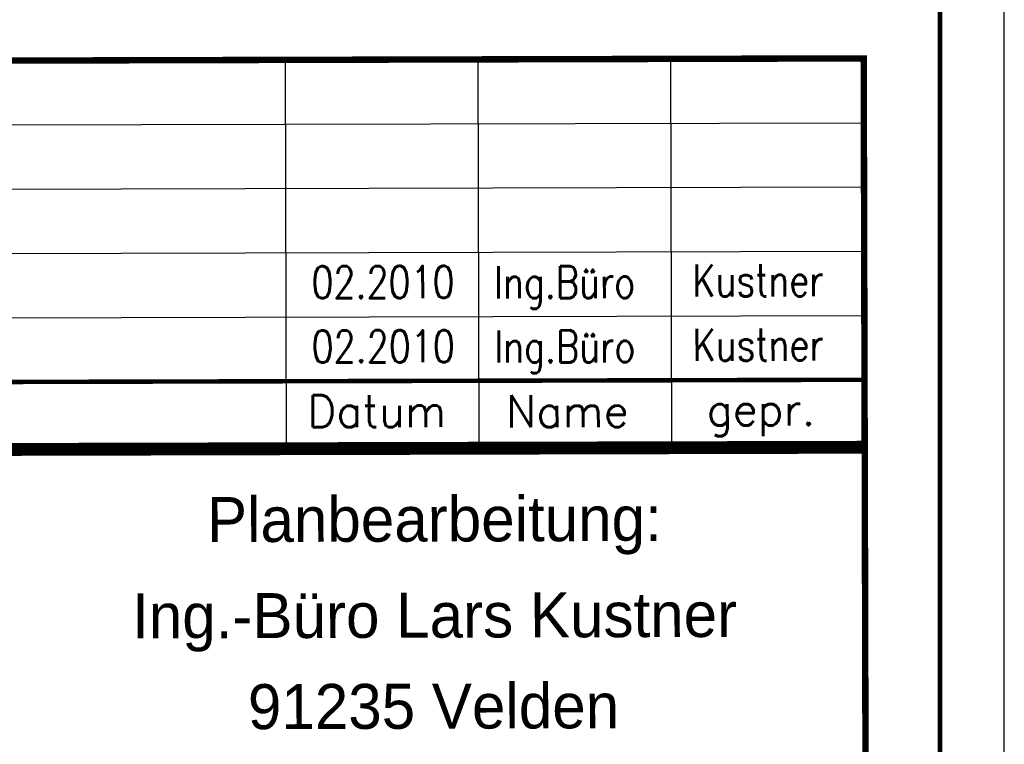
# Model space of a CAD drawing. Extents: x 0 to 1135, y 0 to 594.
# Tile 103 of 153: x 1058 to 1135, y 58 to 115. Entities that reach past the tile are written whole.
import ezdxf
from ezdxf.enums import TextEntityAlignment as Align

# ---------------------------------------------------------------- set-up
doc = ezdxf.new("R2010")
doc.units = 0
doc.header["$LTSCALE"] = 2
doc.header["$MEASUREMENT"] = 0
doc.linetypes.add('AUSGEZOGEN', pattern=[0])
doc.layers.add('LEGENDE', color=7, linetype='AUSGEZOGEN')
doc.layers.add('RAHMEN', color=250, linetype='AUSGEZOGEN')
doc.styles.add('ROMANS', font='romans.shx', dxfattribs={"width": 0.8})
doc.styles.add('UNIR-H', font='unir_h.shx', dxfattribs={"width": 0.8})
doc.styles.add('UNIR-O', font='unir_o.shx')

msp = doc.modelspace()

# ---------------------------------------------------------------- linework, layer by layer
at = {"layer": 'LEGENDE'}
for p, q in [((1079.136, 81.556), (1079.059, 111.556)), ((1079.136, 81.556), (1079.059, 111.556)), ((1094.136, 81.595), (1094.059, 111.595)), ((1094.136, 81.595), (1094.059, 111.595)), ((1109.136, 81.633), (1109.059, 111.633)), ((1109.136, 81.633), (1109.059, 111.633)), ((959.072, 106.248), (1124.072, 106.672)), ((959.072, 106.248), (1124.072, 106.672)), ((959.085, 101.248), (1124.084, 101.672)), ((959.085, 101.248), (1124.084, 101.672)), ((959.098, 96.248), (1124.097, 96.672)), ((959.098, 96.248), (1124.097, 96.672)), ((959.111, 91.248), (1124.11, 91.672)), ((959.111, 91.248), (1124.11, 91.672))]:
    msp.add_line(p, q, dxfattribs=at)
for points, const_width in [([(1124.059, 111.672), (959.059, 111.248)], 0.5), ([(1124.059, 111.672), (959.059, 111.248)], 0.5), ([(1124.136, 81.422), (1124.058, 111.922)], 0.5), ([(1124.136, 81.422), (1124.058, 111.922)], 0.5), ([(959.123, 86.248), (1124.123, 86.672)], 0.35), ([(959.123, 86.248), (1124.123, 86.672)], 0.35), ([(1124.387, 81.173), (958.888, 80.747)], 0.5), ([(1124.387, 81.173), (958.888, 80.747)], 0.5), ([(959.136, 81.248), (1124.136, 81.672)], 0.5), ([(959.136, 81.248), (1124.136, 81.672)], 0.5), ([(1124.317, 10.922), (1124.136, 81.422)], 0.5), ([(1124.317, 10.922), (1124.136, 81.422)], 0.5)]:
    msp.add_lwpolyline(points, dxfattribs=dict(at, const_width=const_width))
at = {"layer": 'RAHMEN'}
msp.add_line((1135, 0), (1135, 594), dxfattribs=at)
msp.add_line((1135, 0), (1135, 594), dxfattribs=at)
at = {"layer": 'RAHMEN', "const_width": 0.35}
msp.add_lwpolyline([(25, 5), (1130, 5), (1130, 589), (25, 589), (25, 5)], dxfattribs=at)
msp.add_lwpolyline([(25, 5), (1130, 5), (1130, 589), (25, 589), (25, 5)], dxfattribs=at)

# ---------------------------------------------------------------- texts
at = {"layer": 'LEGENDE', "style": 'ROMANS', "width": 0.8}
for s, p in [('02.2010', (1081.087, 93.006)), ('Ing.Büro', (1095.307, 93.003)), ('Kustner', (1110.733, 93.138)), ('02.2010', (1081.1, 88.006)), ('Ing.Büro', (1095.32, 88.003)), ('Kustner', (1110.746, 88.138))]:
    msp.add_text(s, height=2.5, rotation=0.14716, dxfattribs=at).set_placement(p)
at = {"layer": 'LEGENDE', "style": 'ROMANS'}
for s, p in [('Datum', (1080.764, 82.97)), ('Datum', (1080.764, 82.97)), ('Name', (1096.232, 82.967)), ('Name', (1096.232, 82.967)), ('gepr.', (1111.842, 83.102)), ('gepr.', (1111.842, 83.102))]:
    msp.add_text(s, height=2.5, rotation=0.14716, dxfattribs=at).set_placement(p)
at = {"layer": 'LEGENDE'}
for s, style, p in [('Planbearbeitung:', 'UNIR-H', (1090.655, 74.086)), ('Planbearbeitung:', 'UNIR-H', (1090.655, 74.086)), ('Ing.-Büro Lars Kustner', 'UNIR-O', (1090.674, 66.608)), ('Ing.-Büro Lars Kustner', 'UNIR-O', (1090.674, 66.608)), ('91235 Velden', 'UNIR-O', (1090.588, 59.526)), ('91235 Velden', 'UNIR-O', (1090.588, 59.526))]:
    msp.add_text(s, height=3.5, rotation=0.14716, dxfattribs=dict(at, style=style)).set_placement(p, align=Align.CENTER)

doc.saveas('drawing.dxf')
